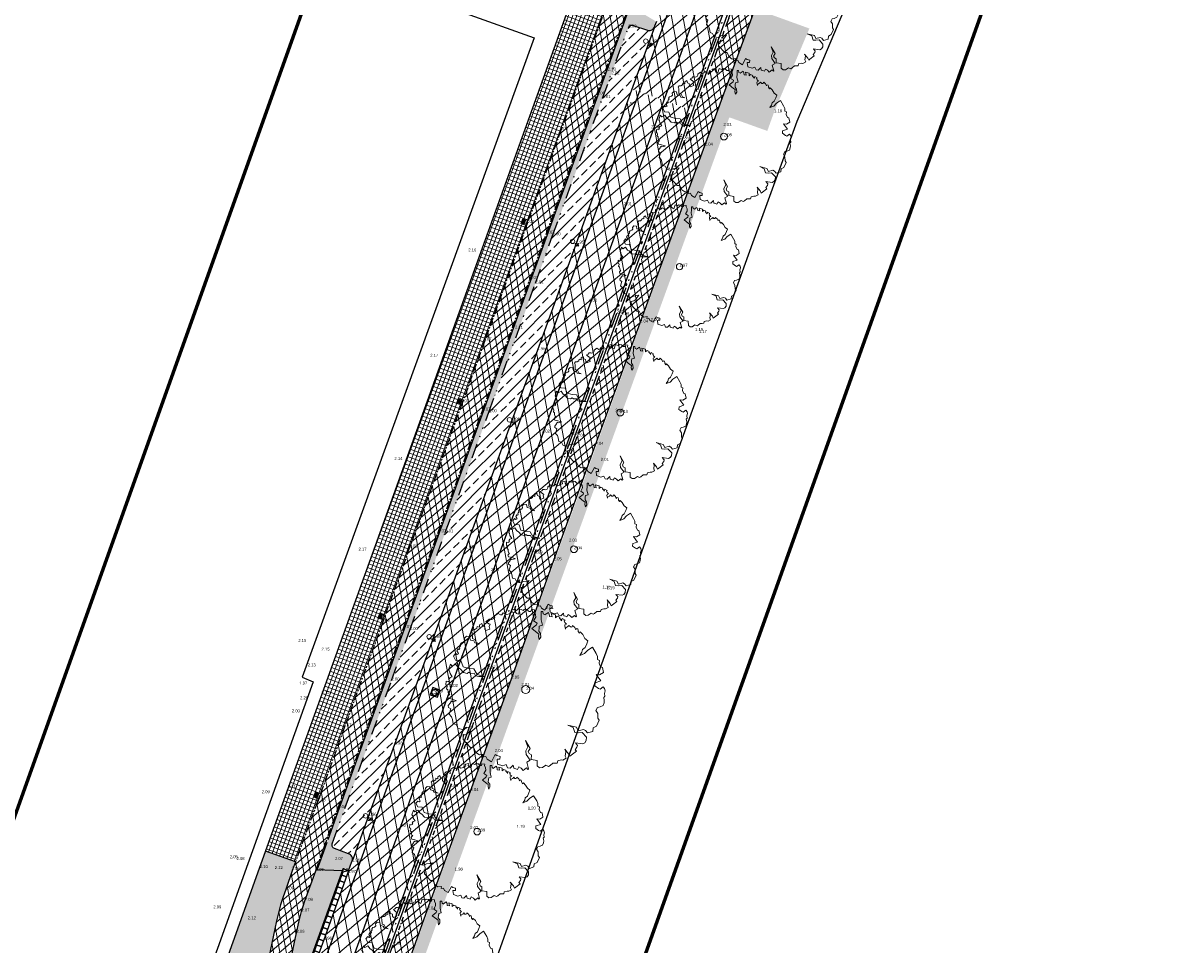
# Model space of a CAD drawing. Header units: metres. Extents: x 136326 to 137932, y 453212 to 454725.
# Tile 12 of 92: x 136396 to 136489, y 453413 to 453488. Entities that reach past the tile are written whole.
import ezdxf
from ezdxf.enums import TextEntityAlignment as Align

# ---------------------------------------------------------------- set-up
doc = ezdxf.new("R2010")
doc.units = ezdxf.units.M
for name, pattern in [('CENTERX2', [101.6, 63.5, -12.7, 12.7, -12.7]), ('DIVIDE__G5', [3.75, 1.5, -0.75, 0, -0.75, 0, -0.75]), ('PHANTOM__G5', [5.25, 1.5, -0.75, 0.75, -0.75, 0.75, -0.75])]:
    doc.linetypes.add(name, pattern=pattern)
for name, color, linetype, lineweight in [('-DR-alg-bladkaders viewports', 7, 'Continuous', 60), ('-DR-bs-boom', 253, 'Continuous', 13), ('-DR-v-maaien en frezen terrein', 82, 'Continuous', 9), ('-DR-v-vh-arc-asfalt opbreken', 252, 'Continuous', 9), ('-DR-v-vh-arc-asfalt opbreken middengeleiders', 252, 'Continuous', 9), ('-DR-v-vh-arc-bss grijs keiformaat', 252, 'Continuous', 9), ('-DR-v-vh-arc-dubbelklinkers', 254, 'Continuous', 9), ('-DR-v-vh-arc-tegels', 252, 'Continuous', 9)]:
    doc.layers.add(name, color=color, linetype=linetype, lineweight=lineweight)
doc.layers.add('-DR-alg-hulplijnen', color=210, linetype='Continuous', plot=False)
doc.layers.add('-DR-alg-hulplijnen hartlijn asfalt nieuwe fietsstraat', color=7, linetype='Continuous', true_color=0xad72b6, plot=False)
doc.layers.add('-DR-alg-hulplijnen kantverharding asfalt nieuwe fietsstraat', color=7, linetype='Continuous', true_color=0xff9429, plot=False)
for name, color, linetype in [('-DR-alg-projectgrens 1-200', 3, 'PROJECTGRENS_1-200'), ('-DR-bs-txt-hoogtemaat', 253, 'Continuous'), ('-DR-nw-vh-scheiding erfgrens en bebouwing', 3, 'Continuous'), ('-DR-v-rio-putafdekking', 1, 'Continuous'), ('-DR-v-vh-band 10x20 gazonband', 5, 'CENTERX2'), ('-DR-v-vh-band 18-20x25', 5, 'DIVIDE__G5'), ('-DR-v-vh-band achterkant band', 1, 'Continuous'), ('-DR-v-vh-band inritband 450x150x500mm', 2, 'Continuous'), ('-DR-v-vh-band RWS', 5, 'PHANTOM__G5'), ('-DR-v-vh-kantverharding asfalt fietspad', 2, 'Continuous'), ('-DR-v-vh-kantverharding asfalt rijbaan', 4, 'Continuous'), ('-DR-v-vh-scheiding verhardingen', 1, 'Continuous')]:
    doc.layers.add(name, color=color, linetype=linetype)
for name, color, linetype, lineweight, true_color in [('-DR-v-vh-arc-asfalt fietspad', 7, 'Continuous', 9, 0xdfbfc7), ('B-ME-IE-MEUBILAIR_STRAATKOLK-S', 1, 'Continuous', 0, 0xff0000), ('B-ME-IE-MEUBILAIR_TROTTOIRKOLK-S', 1, 'Continuous', 0, 0xff0000)]:
    doc.layers.add(name, color=color, linetype=linetype, lineweight=lineweight, true_color=true_color)
doc.styles.add('18_100', font='romans', dxfattribs={"width": 0.8, "height": 0.18})
doc.styles.add('18_200', font='romans', dxfattribs={"width": 0.8, "height": 0.36})
doc.styles.add('Drong', font='txt', dxfattribs={"height": 1.8})
doc.linetypes.add('PROJECTGRENS_1-200', pattern='A,0.32,-0.13,[133,ltypeshp.shx,S=0.13,R=0,X=-0.13,Y=0],-0.13,1.27', length=1.85)
pattern_1 = [(220.3356, (136419.718, 453326.2367), (0.5825375, -0.6860394), []), (280.3356, (136419.718, 453326.2367), (0.8853963, 0.1614725), [])]
pattern_2 = [(220.33562535, (0, 0), (0.3301045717, -0.388755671), []), (280.33562535, (0, 0), (0.5017245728, 0.0915011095), [])]

# ---------------------------------------------------------------- blocks, each defined once
blk = doc.blocks.new('*U25')
for points in [[(3.737, 10.346), (3.306, 10.501), (3.136, 10.031), (3.568, 9.875)], [(3.353, 10.484), (3.183, 10.014)], [(3.907, 10.816), (3.476, 10.972), (3.306, 10.501), (3.737, 10.346)], [(3.907, 10.816), (3.438, 10.72), (3.353, 10.484)], [(3.398, 9.405), (2.966, 9.561), (2.796, 9.091), (3.228, 8.935)], [(3.013, 9.544), (2.843, 9.074)], [(3.568, 9.875), (3.136, 10.031), (2.966, 9.561), (3.398, 9.405)], [(3.183, 10.014), (3.013, 9.544)], [(3.058, 8.465), (2.626, 8.62), (2.457, 8.15), (2.888, 7.994)], [(2.674, 8.603), (2.504, 8.133)], [(3.228, 8.935), (2.796, 9.091), (2.626, 8.62), (3.058, 8.465)], [(2.843, 9.074), (2.674, 8.603)], [(2.718, 7.524), (2.287, 7.68), (2.117, 7.21), (2.548, 7.054)], [(2.334, 7.663), (2.164, 7.193)], [(2.888, 7.994), (2.457, 8.15), (2.287, 7.68), (2.718, 7.524)], [(2.504, 8.133), (2.334, 7.663)], [(2.378, 6.584), (1.947, 6.739), (1.777, 6.269), (2.208, 6.113)], [(1.994, 6.722), (1.824, 6.252)], [(2.548, 7.054), (2.117, 7.21), (1.947, 6.739), (2.378, 6.584)], [(2.164, 7.193), (1.994, 6.722)], [(2.039, 5.643), (1.607, 5.799), (1.437, 5.329), (1.869, 5.173)], [(1.654, 5.782), (1.484, 5.312)], [(2.208, 6.113), (1.777, 6.269), (1.607, 5.799), (2.039, 5.643)], [(1.824, 6.252), (1.654, 5.782)], [(1.699, 4.703), (1.267, 4.858), (1.098, 4.388), (1.529, 4.232)], [(1.314, 4.841), (1.145, 4.371)], [(1.869, 5.173), (1.437, 5.329), (1.267, 4.858), (1.699, 4.703)], [(1.484, 5.312), (1.314, 4.841)], [(1.359, 3.762), (0.928, 3.918), (0.758, 3.448), (1.189, 3.292)], [(0.975, 3.901), (0.805, 3.431)], [(1.529, 4.232), (1.098, 4.388), (0.928, 3.918), (1.359, 3.762)], [(1.145, 4.371), (0.975, 3.901)], [(1.019, 2.822), (0.588, 2.977), (0.418, 2.507), (0.849, 2.351)], [(0.635, 2.96), (0.465, 2.49)], [(1.189, 3.292), (0.758, 3.448), (0.588, 2.977), (1.019, 2.822)], [(0.805, 3.431), (0.635, 2.96)], [(0.68, 1.881), (0.248, 2.037), (0.078, 1.567), (0.51, 1.411)], [(0.295, 2.02), (0.125, 1.55)], [(0.849, 2.351), (0.418, 2.507), (0.248, 2.037), (0.68, 1.881)], [(0.465, 2.49), (0.295, 2.02)], [(0.34, 0.941), (-0.092, 1.096), (-0.262, 0.626), (0.17, 0.47)], [(-0.045, 1.079), (-0.215, 0.609)], [(0.51, 1.411), (0.078, 1.567), (-0.092, 1.096), (0.34, 0.941)], [(0.125, 1.55), (-0.045, 1.079)], [(0.17, 0.47), (-0.262, 0.626), (-0.431, 0.156), (0, 0)], [(0, 0), (-0.299, 0.374), (-0.215, 0.609)]]:
    blk.add_lwpolyline(points)
blk = doc.blocks.new('STRAATKOLK')
blk.add_ellipse((0, 0), major_axis=(-0.127, 0.127), ratio=1, start_param=3.926991, end_param=10.210176)
at = {"style": '18_100', "width": 0.8}
blk.add_text('SK', height=0.216, dxfattribs=at).set_placement((0.193, -0.375))
at = {"style": '18_200', "width": 0.8}
blk.add_attdef('HOOGTE', (0.29, 0.211), '', height=0.25, dxfattribs=at)
blk = doc.blocks.new('trottoirkolk')
blk.add_hatch(color=256).paths.add_polyline_path([(0.03, 0.15), (0.03, 0.42), (0.42, 0.42), (0.42, 0.15)])
blk.add_lwpolyline([(0, 0), (0, 0.45), (0.45, 0.45), (0.45, 0)], close=True)
blk = doc.blocks.new('Boom bestaand 1')
blk.add_lwpolyline([(-0.0612, 0.3923), (-0.0736, 0.4117), (-0.087, 0.4225), (-0.0926, 0.4415), (-0.1106, 0.4615), (-0.1242, 0.4751), (-0.1453, 0.464), (-0.1728, 0.4611), (-0.1945, 0.4533), (-0.1892, 0.4456), (-0.2017, 0.4432), (-0.2068, 0.4444), (-0.2172, 0.4471), (-0.2235, 0.4396), (-0.2169, 0.4339), (-0.2271, 0.4339), (-0.2331, 0.433), (-0.2499, 0.4257), (-0.2427, 0.4167), (-0.2476, 0.4092), (-0.2589, 0.4043), (-0.2544, 0.3953), (-0.2533, 0.3814), (-0.2458, 0.3746), (-0.266, 0.3788), (-0.2728, 0.3822), (-0.2717, 0.3934), (-0.2848, 0.3874), (-0.2965, 0.3882), (-0.2987, 0.3953), (-0.3145, 0.3822), (-0.3029, 0.3735), (-0.3141, 0.372), (-0.3232, 0.3686), (-0.3277, 0.3731), (-0.3404, 0.3607), (-0.3359, 0.3465), (-0.3526, 0.3537), (-0.3703, 0.3325), (-0.3491, 0.329), (-0.3569, 0.3156), (-0.371, 0.3198), (-0.3837, 0.3191), (-0.3802, 0.2951), (-0.3781, 0.2944), (-0.3887, 0.2873), (-0.4014, 0.2902), (-0.4056, 0.2803), (-0.3837, 0.2704), (-0.359, 0.2591), (-0.3251, 0.2535), (-0.3272, 0.2337), (-0.318, 0.228), (-0.3011, 0.2189), (-0.282, 0.2224), (-0.2608, 0.2153), (-0.2523, 0.2012), (-0.27, 0.204), (-0.2834, 0.2118), (-0.2947, 0.2047), (-0.3322, 0.185), (-0.3413, 0.2203), (-0.3505, 0.2287), (-0.3724, 0.2146), (-0.388, 0.2358), (-0.4042, 0.2415), (-0.4226, 0.2415), (-0.4315, 0.2467), (-0.4416, 0.2292), (-0.4325, 0.2224), (-0.436, 0.2111), (-0.4423, 0.2083), (-0.453, 0.2067), (-0.4613, 0.1921), (-0.4572, 0.18), (-0.4671, 0.1702), (-0.4727, 0.1652), (-0.4473, 0.144), (-0.4565, 0.1356), (-0.4706, 0.132), (-0.484, 0.1398), (-0.4883, 0.1172), (-0.4847, 0.1158), (-0.4748, 0.1137), (-0.477, 0.101), (-0.4713, 0.0946), (-0.4748, 0.0748), (-0.4932, 0.0607), (-0.4854, 0.0473), (-0.4875, 0.0402), (-0.5017, 0.0304), (-0.4974, 0.0049), (-0.4897, 0.0021), (-0.4832, -0.006), (-0.4832, -0.0211), (-0.4886, -0.0247), (-0.4921, -0.0353), (-0.4877, -0.0469), (-0.4868, -0.0593), (-0.4797, -0.0567), (-0.4646, -0.0487), (-0.4592, -0.0416), (-0.4495, -0.0531), (-0.4326, -0.0549), (-0.4342, -0.0824), (-0.4439, -0.0844), (-0.4591, -0.0789), (-0.4694, -0.0898), (-0.4853, -0.0874), (-0.4835, -0.1044), (-0.469, -0.1108), (-0.4787, -0.1222), (-0.4698, -0.128), (-0.4666, -0.142), (-0.4712, -0.1535), (-0.4673, -0.1649), (-0.4544, -0.1649), (-0.422, -0.1781), (-0.41, -0.1658), (-0.3893, -0.1644), (-0.3736, -0.1512), (-0.391, -0.1753), (-0.4052, -0.1753), (-0.417, -0.1934), (-0.4393, -0.1893), (-0.4502, -0.206), (-0.443, -0.2225), (-0.4293, -0.2254), (-0.424, -0.2366), (-0.4254, -0.251), (-0.4188, -0.2613), (-0.4123, -0.2603), (-0.4066, -0.2696), (-0.4013, -0.2747), (-0.3966, -0.2735), (-0.3925, -0.2806), (-0.3993, -0.2847), (-0.3905, -0.2962), (-0.3764, -0.2947), (-0.3703, -0.2952), (-0.369, -0.3047), (-0.3739, -0.3072), (-0.379, -0.3111), (-0.3686, -0.3301), (-0.3402, -0.3274), (-0.325, -0.2991), (-0.284, -0.3012), (-0.2611, -0.2728), (-0.2463, -0.245), (-0.2054, -0.239), (-0.1868, -0.2166), (-0.1743, -0.1981), (-0.1896, -0.2363), (-0.2027, -0.2526), (-0.2201, -0.2532), (-0.2283, -0.2756), (-0.2392, -0.281), (-0.237, -0.2947), (-0.2507, -0.3132), (-0.2791, -0.3219), (-0.2898, -0.3304), (-0.3173, -0.3368), (-0.3146, -0.3612), (-0.3304, -0.3661), (-0.3025, -0.3907), (-0.2927, -0.3885), (-0.278, -0.3918), (-0.2529, -0.3874), (-0.2548, -0.4016), (-0.2471, -0.4137), (-0.2373, -0.413), (-0.2359, -0.4235), (-0.244, -0.4329), (-0.2234, -0.4441), (-0.2184, -0.4397), (-0.2103, -0.44), (-0.1991, -0.4488), (-0.19, -0.4441), (-0.1778, -0.4485), (-0.164, -0.4505), (-0.1606, -0.4451), (-0.1549, -0.4573), (-0.1555, -0.4613), (-0.14, -0.4627), (-0.1312, -0.4505), (-0.1096, -0.4259), (-0.1073, -0.4238), (-0.1116, -0.4488), (-0.1194, -0.4525), (-0.1103, -0.462), (-0.0992, -0.4807), (-0.089, -0.4841), (-0.0747, -0.4752), (-0.0482, -0.4977), (-0.0278, -0.4895), (-0.0108, -0.4916), (0.0157, -0.4977), (0.0286, -0.4827), (0.0558, -0.482), (0.072, -0.457), (0.069, -0.4349), (0.0757, -0.4119), (0.0796, -0.3924), (0.0927, -0.4156), (0.1039, -0.4278), (0.1075, -0.4466), (0.1025, -0.468), (0.1299, -0.4785), (0.1933, -0.4575), (0.2001, -0.44), (0.2363, -0.4392), (0.2587, -0.4253), (0.2652, -0.3991), (0.2784, -0.4081), (0.2832, -0.3913), (0.3018, -0.3913), (0.3264, -0.3733), (0.2952, -0.3338), (0.3048, -0.3266), (0.3174, -0.3112), (0.333, -0.3182), (0.3264, -0.335), (0.3552, -0.3436), (0.3781, -0.3189), (0.3793, -0.296), (0.4017, -0.296), (0.4096, -0.2826), (0.4002, -0.2572), (0.4186, -0.2622), (0.4261, -0.2522), (0.4345, -0.2443), (0.4231, -0.2298), (0.4365, -0.2194), (0.4544, -0.2139), (0.448, -0.1886), (0.4609, -0.1841), (0.4584, -0.1786), (0.4161, -0.1731), (0.4136, -0.1478), (0.3708, -0.1582), (0.3489, -0.1512), (0.3315, -0.1289), (0.2902, -0.1279), (0.3474, -0.1209), (0.3593, -0.1378), (0.3737, -0.1384), (0.3856, -0.1284), (0.4119, -0.1403), (0.4319, -0.109), (0.4632, -0.1221), (0.4795, -0.1133), (0.4858, -0.0977), (0.4808, -0.0718), (0.4943, -0.0594), (0.4931, -0.0482), (0.4862, -0.0269), (0.4918, -0.0131), (0.4962, -0.0015), (0.4851, 0.0073), (0.4884, 0.0283), (0.494, 0.0383), (0.4918, 0.0615), (0.4763, 0.0609), (0.4531, 0.0758), (0.4365, 0.0758), (0.4719, 0.0863), (0.489, 0.0863), (0.4862, 0.0979), (0.4761, 0.1368), (0.4651, 0.1329), (0.455, 0.15), (0.4464, 0.1571), (0.4261, 0.1516), (0.4511, 0.1914), (0.4495, 0.2054), (0.4402, 0.2194), (0.4215, 0.2288), (0.3832, 0.2155), (0.3754, 0.1921), (0.3661, 0.1742), (0.3341, 0.1773), (0.3068, 0.1532), (0.3395, 0.1968), (0.3637, 0.1976), (0.3692, 0.2304), (0.3801, 0.2397), (0.3996, 0.2444), (0.4034, 0.279), (0.3842, 0.2903), (0.3824, 0.313), (0.3563, 0.3433), (0.3406, 0.3414), (0.3141, 0.3521), (0.2925, 0.3482), (0.2787, 0.3649), (0.2826, 0.3806), (0.2817, 0.4012), (0.2696, 0.4131), (0.256, 0.4212), (0.2376, 0.4248), (0.2327, 0.4339), (0.2168, 0.4384), (0.2036, 0.45), (0.1887, 0.4518), (0.1757, 0.4483), (0.1806, 0.4248), (0.1727, 0.4169), (0.1492, 0.4041), (0.1325, 0.412), (0.1367, 0.4496), (0.0873, 0.4385), (0.0991, 0.4571), (0.0942, 0.4846), (0.0638, 0.4915), (0.0559, 0.4826), (0.0314, 0.4826), (0.0166, 0.4925), (0.0058, 0.4836), (-0.0114, 0.491), (-0.0324, 0.4905), (-0.0772, 0.485), (-0.0717, 0.4517), (-0.0599, 0.4236), (-0.0612, 0.3923)])
blk.add_circle((0, 0), 0.0251)
blk = doc.blocks.new('*U146')
at = {"color": 0}
blk.add_lwpolyline([(-0.276, -0.332), (0.331, -0.276), (0.276, 0.331), (-0.332, 0.276)], close=True, dxfattribs=at)
at = {"color": 0, "ltscale": 0.5}
blk.add_circle((0, 0), 0.26, dxfattribs=at)
at = {"style": 'Drong'}
blk.add_text('V', height=0.36, dxfattribs=at).set_placement((0, 0), align=Align.MIDDLE_CENTER)

msp = doc.modelspace()

# ---------------------------------------------------------------- hatches: boundary and pattern name
at = {"layer": '-DR-v-maaien en frezen terrein'}
h = msp.add_hatch(dxfattribs=at)
h.set_pattern_fill('ANSI33', color=256, scale=0.2)
edge = h.paths.add_edge_path()
edge.add_line((136418.042, 453387.028), (136418.987, 453386.702))
edge.add_arc((149703.628, 448622.033), 14113.247, 160.0572266, 160.2691215, ccw=False)
edge.add_line((136436.699, 453435.799), (136452.785, 453479.986))
edge.add_line((136452.785, 453479.986), (136455.847, 453478.89))
edge.add_line((136455.847, 453478.89), (136456.392, 453480.399))
edge.add_line((136456.392, 453480.399), (136459.244, 453487.156))
edge.add_line((136459.244, 453487.156), (136455.772, 453488.412))
edge.add_line((136455.772, 453488.412), (136486.703, 453573.609))
edge.add_line((136486.703, 453573.609), (136485.763, 453573.95))
edge.add_line((136485.763, 453573.95), (136435.759, 453436.14))
edge.add_arc((149594.405, 448661.534), 13998.101, 160.0567308, 160.270431)
h.paths.add_polyline_path([(136419.023, 453381.923), (136417.813, 453378.565), (136416.887, 453378.904), (136416.865, 453378.882), (136415.321, 453379.435), (136415.289, 453379.344), (136417.827, 453378.529)])
h.paths.add_polyline_path([(136419.569, 453386.451), (136420.502, 453386.122), (136419.573, 453386.477)])
at = {"layer": '-DR-v-vh-arc-asfalt fietspad', "transparency": 33554687}
h = msp.add_hatch(dxfattribs=at)
h.set_pattern_fill('AVH-ASFALT', color=256, scale=0.51, angle=90, pattern_type=2)
h.set_pattern_definition(pattern_2)
h.paths.add_polyline_path([(136455.799, 453491.325), (136462.906, 453510.954), (136464.555, 453515.615), (136462.94, 453516.192), (136461.068, 453511.028), (136454.115, 453491.86), (136453.182, 453489.304), (136452.731, 453488.002), (136449.148, 453478.101), (136444.06, 453464.019), (136440.481, 453454.209), (136437.058, 453444.778), (136433.656, 453435.369), (136430.243, 453425.946), (136426.834, 453416.501), (136425.646, 453413.205), (136425.353, 453412.432), (136424.76, 453410.922), (136424.207, 453409.409), (136424.225, 453409.33), (136424.102, 453408.978), (136423.938, 453408.508), (136425.524, 453407.942), (136428.423, 453416.058), (136431.886, 453425.619), (136435.185, 453434.684), (136438.602, 453444.242), (136441.988, 453453.554), (136445.575, 453463.414), (136450.809, 453477.707), (136454.63, 453488.095)])
h = msp.add_hatch(dxfattribs=at)
h.set_pattern_fill('AVH-ASFALT', color=256, scale=0.51, angle=90, pattern_type=2)
h.set_pattern_definition(pattern_2)
h.paths.add_polyline_path([(136443.179, 453489.947), (136442.418, 453487.779), (136439.188, 453478.941), (136436.46, 453471.412), (136433.035, 453461.973), (136431.221, 453456.941), (136426.971, 453445.287), (136424.802, 453439.268), (136421.72, 453430.799), (136419.543, 453424.786), (136417.75, 453419.898), (136417.517, 453419.263), (136416.982, 453417.677), (136416.76, 453417.068), (136416.552, 453416.426), (136416.384, 453415.791), (136416.236, 453415.153), (136416.089, 453414.492), (136415.149, 453410.004), (136415.03, 453409.41), (136416.778, 453409.061), (136417.354, 453411.879), (136417.837, 453414.178), (136418.02, 453415.046), (136418.234, 453415.899), (136418.503, 453416.755), (136419.39, 453419.169), (136419.43, 453419.281), (136420.063, 453421.077), (136421.205, 453424.254), (136425.01, 453434.743), (136426.469, 453438.772), (136429.277, 453446.492), (136432.848, 453456.312), (136436.694, 453466.943), (136438.024, 453470.599), (136442.083, 453481.827), (136444.295, 453487.9), (136444.722, 453489.015)])
at = {"layer": '-DR-v-vh-arc-asfalt opbreken'}
h = msp.add_hatch(dxfattribs=at)
h.set_pattern_fill('AVH-ASFALT_LAAG1-D', color=256, scale=30, angle=90, pattern_type=2)
h.set_pattern_definition([(220.33562535, (62.1059, 172.5653), (0.5825374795, -0.6860394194), []), (280.33562535, (62.1059, 172.5653), (0.885396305, 0.1614725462), [])])
edge = h.paths.add_edge_path()
edge.add_line((136453.946, 453492.465), (136454.613, 453494.377))
edge.add_line((136454.613, 453494.377), (136449.934, 453496.049))
edge.add_line((136449.934, 453496.049), (136444.925, 453482.26))
edge.add_line((136444.925, 453482.26), (136449.623, 453480.588))
edge.add_line((136449.623, 453480.588), (136452.795, 453489.357))
edge.add_arc((136452.985, 453489.303), 0.197, 0.24635, 164.15725, ccw=False)
edge.add_line((136453.182, 453489.304), (136454.313, 453492.403))
edge.add_arc((136454.14, 453492.497), 0.197, 189.55138, 331.34739, ccw=False)
h = msp.add_hatch(dxfattribs=at)
h.set_pattern_fill('AVH-ASFALT_LAAG1-D', color=256, scale=30, angle=90, pattern_type=2)
h.set_pattern_definition(pattern_1)
edge = h.paths.add_edge_path()
edge.add_line((136445.502, 453482.055), (136444.931, 453482.258))
edge.add_line((136444.931, 453482.258), (136432.842, 453448.932))
edge.add_line((136432.842, 453448.932), (136431.493, 453445.2))
edge.add_line((136431.493, 453445.2), (136428.868, 453437.961))
edge.add_line((136428.868, 453437.961), (136425.76, 453429.377))
edge.add_line((136425.76, 453429.377), (136424.47, 453425.856))
edge.add_line((136424.47, 453425.856), (136422.046, 453419.176))
edge.add_line((136422.046, 453419.176), (136422.628, 453418.965))
edge.add_arc((149594.404, 448661.535), 14004.6, 160.0567308, 160.1411061, ccw=False)
edge.add_line((136429.649, 453438.357), (136445.502, 453482.055))
h = msp.add_hatch(dxfattribs=at)
h.set_pattern_fill('AVH-ASFALT_LAAG1-D', color=256, scale=30, angle=90, pattern_type=2)
h.set_pattern_definition(pattern_1)
edge = h.paths.add_edge_path()
edge.add_line((136447.486, 453481.348), (136445.504, 453482.054))
edge.add_line((136445.504, 453482.054), (136429.649, 453438.357))
edge.add_arc((149594.404, 448661.535), 14004.6, 160.0567308, 160.1411061)
edge.add_line((136422.628, 453418.965), (136424.603, 453418.251))
edge.add_arc((149594.404, 448661.535), 14002.5, 160.0567308, 160.1411086, ccw=False)
edge.add_line((136431.623, 453437.641), (136447.486, 453481.348))
h = msp.add_hatch(dxfattribs=at)
h.set_pattern_fill('AVH-ASFALT_LAAG1-D', color=256, scale=30, angle=90, pattern_type=2)
h.set_pattern_definition(pattern_1)
edge = h.paths.add_edge_path()
edge.add_line((136449.623, 453480.588), (136447.486, 453481.348))
edge.add_line((136447.486, 453481.348), (136431.623, 453437.641))
edge.add_arc((149594.404, 448661.534), 14002.5, 160.0567308, 160.1411086)
edge.add_line((136424.603, 453418.251), (136426.757, 453417.473))
edge.add_line((136426.757, 453417.473), (136429.867, 453426.076))
edge.add_line((136429.867, 453426.076), (136433.265, 453435.481))
edge.add_line((136433.265, 453435.481), (136436.679, 453444.909))
edge.add_line((136436.679, 453444.909), (136440.106, 453454.346))
edge.add_line((136440.106, 453454.346), (136449.623, 453480.588))
h = msp.add_hatch(dxfattribs=at)
h.set_pattern_fill('AVH-ASFALT_LAAG1-D', color=256, scale=30, angle=90, pattern_type=2)
h.set_pattern_definition(pattern_1)
edge = h.paths.add_edge_path()
edge.add_line((136418.121, 453400.264), (136416.143, 453400.971))
edge.add_arc((149594.404, 448661.535), 14004.6, 160.2193602, 160.4721464)
edge.add_line((136395.361, 453342.783), (136397.339, 453342.078))
edge.add_arc((149594.404, 448661.535), 14002.5, 160.2193429, 160.4721599, ccw=False)
edge = h.paths.add_edge_path()
edge.add_line((136418.488, 453407.486), (136420.464, 453406.775))
edge.add_arc((149594.404, 448661.535), 14002.5, 160.1411086, 160.1910289, ccw=False)
edge.add_line((136424.603, 453418.251), (136422.628, 453418.965))
edge.add_arc((149594.404, 448661.535), 14004.6, 160.1411061, 160.1910324)
h = msp.add_hatch(dxfattribs=at)
h.set_pattern_fill('AVH-ASFALT_LAAG1-D', color=256, scale=30, angle=90, pattern_type=2)
h.set_pattern_definition(pattern_1)
edge = h.paths.add_edge_path()
edge.add_line((136417.904, 453407.696), (136418.488, 453407.486))
edge.add_arc((149594.404, 448661.535), 14004.6, 160.1411061, 160.1910324, ccw=False)
edge.add_line((136422.628, 453418.965), (136422.046, 453419.176))
edge.add_line((136422.046, 453419.176), (136422.046, 453419.176))
edge.add_line((136422.046, 453419.176), (136420.013, 453413.531))
edge.add_line((136420.013, 453413.531), (136420.013, 453413.531))
edge.add_line((136420.013, 453413.531), (136418.078, 453408.191))
edge.add_line((136418.078, 453408.191), (136417.904, 453407.696))
h = msp.add_hatch(dxfattribs=at)
h.set_pattern_fill('AVH-ASFALT_LAAG1-D', color=256, scale=30, angle=90, pattern_type=2)
h.set_pattern_definition(pattern_1)
edge = h.paths.add_edge_path()
edge.add_line((136420.464, 453406.775), (136422.613, 453406.002))
edge.add_line((136422.613, 453406.002), (136423.873, 453409.495))
edge.add_line((136423.873, 453409.495), (136424.256, 453409.543))
edge.add_line((136424.256, 453409.543), (136424.76, 453410.922))
edge.add_line((136424.76, 453410.922), (136425.353, 453412.432))
edge.add_line((136425.353, 453412.432), (136425.132, 453412.353))
edge.add_line((136425.132, 453412.353), (136424.99, 453412.553))
edge.add_line((136424.99, 453412.553), (136426.458, 453416.646))
edge.add_line((136426.458, 453416.646), (136426.757, 453417.473))
edge.add_line((136426.757, 453417.473), (136424.603, 453418.251))
edge.add_arc((149594.404, 448661.535), 14002.5, 160.1411086, 160.1910289)
at = {"layer": '-DR-v-vh-arc-asfalt opbreken middengeleiders'}
h = msp.add_hatch(color=256, dxfattribs=at)
h.dxf.hatch_style = 1
h.paths.add_polyline_path([(136422.315, 453419.924), (136422.348, 453420.022), (136422.359, 453420.125), (136422.346, 453420.228), (136422.311, 453420.326), (136422.26, 453420.406), (136422.194, 453420.475), (136422.115, 453420.528), (136422.027, 453420.564), (136420.868, 453420.989), (136420.784, 453421.047), (136420.72, 453421.15), (136420.703, 453421.27), (136420.727, 453421.358), (136421.739, 453424.197), (136425.513, 453434.539), (136426.988, 453438.604), (136429.849, 453446.492), (136433.36, 453456.188), (136437.132, 453466.6), (136438.518, 453470.457), (136442.546, 453481.533), (136444.652, 453487.277), (136444.71, 453487.358), (136444.811, 453487.418), (136444.936, 453487.43), (136445.024, 453487.397), (136446.171, 453487.02), (136446.274, 453487.001), (136446.379, 453487.004), (136446.481, 453487.03), (136446.575, 453487.078), (136446.665, 453487.155), (136446.734, 453487.251), (136446.777, 453487.361), (136446.905, 453487.696), (136444.788, 453488.975), (136419.507, 453419.253), (136421.557, 453419.171), (136421.615, 453419.332), (136422.046, 453419.176)])
at = {"layer": '-DR-v-vh-arc-bss grijs keiformaat'}
h = msp.add_hatch(dxfattribs=at)
h.set_pattern_fill('ANSI33', color=256, scale=0.2)
h.paths.add_polyline_path([(136446.294, 453486.037), (136446.74, 453487.259), (136446.665, 453487.155), (136446.575, 453487.078), (136446.481, 453487.03), (136446.379, 453487.004), (136446.274, 453487.001), (136446.171, 453487.02), (136445.024, 453487.397), (136444.966, 453487.419), (136444.904, 453487.427), (136444.842, 453487.421), (136444.783, 453487.401), (136444.735, 453487.372), (136444.694, 453487.334), (136444.661, 453487.289), (136444.638, 453487.238), (136442.546, 453481.533), (136438.518, 453470.457), (136437.132, 453466.6), (136433.36, 453456.188), (136429.849, 453446.492), (136426.988, 453438.604), (136425.513, 453434.539), (136421.739, 453424.197), (136420.727, 453421.358), (136420.711, 453421.3), (136420.707, 453421.24), (136420.715, 453421.181), (136420.736, 453421.124), (136420.768, 453421.073), (136420.809, 453421.029), (136420.859, 453420.995), (136420.914, 453420.972), (136422.027, 453420.564), (136422.115, 453420.528), (136422.194, 453420.475), (136422.26, 453420.406), (136422.311, 453420.326), (136422.346, 453420.228), (136422.359, 453420.125), (136422.348, 453420.014), (136423.652, 453423.624), (136425.76, 453429.377), (136428.868, 453437.961), (136431.493, 453445.2), (136435.222, 453455.516), (136437.287, 453461.195), (136440.407, 453469.793), (136444.458, 453480.988)])
at = {"layer": '-DR-v-vh-arc-dubbelklinkers'}
h = msp.add_hatch(color=256, dxfattribs=at)
h.dxf.hatch_style = 1
h.paths.add_polyline_path([(136415.333, 453420.767), (136414.841, 453419.4), (136412.134, 453411.833), (136415.002, 453410.099), (136415.03, 453409.41), (136415.149, 453410.004), (136416.089, 453414.492), (136416.236, 453415.153), (136416.384, 453415.791), (136416.552, 453416.426), (136416.76, 453417.068), (136416.982, 453417.677), (136417.517, 453419.263), (136417.75, 453419.898)])
h = msp.add_hatch(color=256, dxfattribs=at)
h.dxf.hatch_style = 1
h.paths.add_polyline_path([(136417.354, 453411.879), (136416.778, 453409.061), (136417.728, 453408.572), (136417.878, 453408.986), (136418.048, 453409.456), (136418.217, 453409.926), (136418.387, 453410.397), (136418.557, 453410.867), (136418.727, 453411.337), (136418.897, 453411.807), (136419.067, 453412.278), (136419.237, 453412.748), (136419.407, 453413.218), (136419.576, 453413.688), (136419.746, 453414.159), (136419.916, 453414.629), (136420.086, 453415.099), (136420.256, 453415.569), (136420.426, 453416.04), (136420.596, 453416.51), (136420.766, 453416.98), (136420.936, 453417.45), (136421.105, 453417.921), (136421.275, 453418.391), (136421.445, 453418.861), (136421.557, 453419.171), (136419.421, 453419.256), (136419.39, 453419.169), (136418.503, 453416.755), (136418.234, 453415.899), (136418.02, 453415.046), (136417.837, 453414.178)])
at = {"layer": '-DR-v-vh-arc-tegels'}
h = msp.add_hatch(dxfattribs=at)
h.set_pattern_fill('ANSI37', color=256, scale=0.1, angle=295.01)
h.paths.add_polyline_path([(136436.46, 453471.412), (136439.188, 453478.941), (136442.418, 453487.779), (136443.179, 453489.947), (136443.149, 453489.965), (136443.08, 453489.987), (136441.746, 453490.473), (136440.771, 453490.827), (136440.829, 453490.994), (136440.774, 453491.015), (136440.69, 453491.077), (136436.597, 453492.565), (136434.292, 453493.395), (136433.534, 453491.277), (136435.831, 453490.449), (136439.868, 453488.982), (136415.333, 453420.767), (136417.75, 453419.898), (136419.543, 453424.786), (136421.72, 453430.799), (136424.802, 453439.268), (136426.971, 453445.287), (136431.221, 453456.941), (136433.035, 453461.973)])

# ---------------------------------------------------------------- linework, layer by layer
at = {"layer": '-DR-alg-bladkaders viewports'}
msp.add_lwpolyline([(136504.074, 453575.005), (136438.629, 453391.865), (136389.954, 453409.259), (136455.399, 453592.399)], close=True, dxfattribs=at)
at = {"layer": '-DR-alg-hulplijnen', "flags": 128}
msp.add_lwpolyline([(136417.708, 453408.516), (136421.615, 453419.332)], dxfattribs=at)
at = {"layer": '-DR-alg-hulplijnen hartlijn asfalt nieuwe fietsstraat'}
msp.add_lwpolyline([(136781.314, 454424.963), (136757.272, 454348.827, -0.010389), (136697.245, 454171.637), (136619.145, 453955.95), (136588.279, 453870.709), (136579.713, 453847.052, 0.004102), (136571.537, 453823.883, -0.004267), (136562.996, 453799.701), (136431.623, 453437.641, 0.002152), (136391.004, 453324.177), (136379.088, 453290.434), (136365.735, 453256.179), (136360.793, 453242.184)], format="xyb", dxfattribs=at)
at = {"layer": '-DR-alg-hulplijnen kantverharding asfalt nieuwe fietsstraat'}
for points in [[(136569.551, 453824.565, -0.004267), (136561.022, 453800.417), (136429.649, 453438.357, 0.002152), (136389.024, 453324.877), (136377.119, 453291.165), (136363.767, 453256.91), (136358.813, 453242.883)], [(136573.523, 453823.2, -0.004267), (136564.97, 453798.984), (136433.597, 453436.925, 0.002152), (136392.984, 453323.478), (136381.057, 453289.703), (136367.704, 453255.448), (136362.773, 453241.485)]]:
    msp.add_lwpolyline(points, format="xyb", dxfattribs=at)
at = {"layer": '-DR-alg-projectgrens 1-200', "flags": 128}
msp.add_lwpolyline([(136672.431, 453896.561), (136667.194, 453897.489), (136645.076, 453905.171), (136624.477, 453912.593), (136625.184, 453914.831), (136624.39, 453916.757), (136621.163, 453919.31), (136624.07, 453927.399), (136623.281, 453929.136), (136623.21, 453929.192), (136624.085, 453931.643), (136629.304, 453946.51), (136630.541, 453950.147), (136638.492, 453971.96), (136644.073, 453987.263), (136644.824, 453989.705), (136651.204, 454007.423), (136658.506, 454027.642), (136665.47, 454047.006), (136669.496, 454058.357), (136675.354, 454074.419), (136676.258, 454077.094), (136678.747, 454083.756), (136682.526, 454094.171), (136686.101, 454103.639), (136687.039, 454106.475), (136697.795, 454137.242), (136697.717, 454137.253), (136705.555, 454159.78), (136713.078, 454181.729), (136719.605, 454200.719), (136727.498, 454223.752), (136730.581, 454232.718), (136734.46, 454243.959), (136738.033, 454254.306), (136742.183, 454266.266), (136750.568, 454290.842), (136760.393, 454319.456), (136770.666, 454349.328), (136772.713, 454355.238), (136774.612, 454360.473), (136776.998, 454367), (136784.306, 454387.208), (136790.339, 454404.083), (136797.311, 454423.36), (136807.058, 454450.093), (136800.646, 454453.198), (136785.078, 454462.694), (136769.745, 454470.235), (136763.463, 454464.393), (136767.222, 454456.488), (136768.447, 454452.902), (136769.612, 454448.539), (136767.19, 454443.604), (136763.98, 454431.785), (136763.498, 454430.807), (136764.785, 454430.222), (136759.65, 454419.865), (136760.207, 454419.614), (136758.305, 454415.755), (136757.433, 454413.928), (136755.514, 454410.037), (136754.993, 454410.292), (136749.872, 454399.962), (136748.616, 454400.585), (136748.548, 454400.448), (136744.287, 454402.547), (136738.76, 454389.718), (136744.829, 454387.062), (136753.517, 454383.259), (136750.445, 454376.232), (136747.3, 454368.999), (136747.702, 454368.821), (136745.421, 454363.658), (136743.771, 454359.882), (136741.474, 454354.715), (136741.107, 454354.878), (136737.945, 454347.853), (136734.86, 454340.776), (136727.193, 454344.181), (136720.397, 454330.285), (136716.705, 454321.73), (136725.346, 454317.886), (136722.199, 454310.807), (136718.145, 454301.488), (136714.131, 454292.713), (136709.748, 454294.641), (136707.09, 454288.607), (136709.573, 454287.506), (136709.53, 454287.41), (136709.617, 454287.371), (136709.424, 454286.945), (136712.118, 454285.768), (136724.405, 454280.406), (136724.395, 454280.372), (136724.56, 454280.301), (136719.327, 454264.621), (136718.554, 454264.279), (136712.149, 454267.043), (136705.337, 454251.495), (136713.155, 454248.122), (136713.63, 454247.107), (136703.363, 454216.017), (136702.53, 454215.665), (136698.406, 454217.526), (136692.762, 454204.705), (136698.169, 454202.287), (136696.085, 454197.547), (136697.116, 454197.066), (136693.34, 454185.771), (136691.21, 454179.799), (136691.154, 454179.818), (136689.257, 454174.47), (136688.677, 454172.922), (136686.645, 454167.859), (136686.793, 454167.806), (136683.499, 454158.729), (136679.62, 454148.161), (136677.544, 454142.392), (136675.601, 454137.021), (136671.76, 454126.401), (136667.085, 454113.483), (136666.31, 454113.053), (136658.978, 454114.558), (136655.858, 454098.89), (136661.092, 454097.825), (136661.269, 454097.519), (136621.35, 453987.863), (136615.212, 453990.581), (136612.094, 453983.671), (136608.8, 453985.139), (136606.115, 453979.27), (136610.368, 453977.386), (136616.099, 453974.911), (136616.418, 453974.217), (136608.394, 453952.136), (136599.91, 453929.479), (136596.333, 453930.847), (136596.703, 453931.801), (136592.691, 453933.357), (136592.582, 453933.111), (136587.167, 453935.208), (136587.113, 453935.101), (136586.908, 453935.2), (136584.73, 453936.252), (136573.42, 453911.897), (136576.906, 453910.227), (136577.755, 453910.817), (136581.71, 453908.923), (136581.78, 453907.891), (136588.355, 453904.743), (136581.357, 453890.288), (136584.408, 453889.218), (136581.92, 453882.301), (136582.601, 453881.581), (136581.142, 453877.478), (136580.13, 453877.281), (136578.301, 453872.104), (136578.986, 453871.382), (136577.526, 453867.309), (136576.539, 453867.19), (136574.654, 453861.99), (136575.357, 453861.219), (136573.859, 453857.098), (136572.823, 453856.858), (136568.249, 453844.056), (136569.051, 453843.723), (136568.246, 453841.986), (136569.916, 453841.29), (136566.692, 453833.862), (136560.757, 453836.486), (136555.193, 453823.556), (136563.207, 453820.33), (136562.244, 453817.938), (136562.059, 453818.012), (136558.019, 453808.014), (136558.218, 453807.935), (136557.146, 453805.252), (136555.477, 453804.556), (136553.671, 453802.5), (136552.612, 453799.698), (136545.82, 453781.422), (136541.647, 453783.356), (136534.75, 453768.68), (136539.525, 453766.451), (136534.814, 453753.868), (136534.789, 453753.879), (136534.379, 453752.873), (136534.182, 453752.96), (136532.926, 453749.667), (136533.099, 453749.603), (136532.772, 453748.705), (136532.584, 453748.792), (136530.457, 453743.085), (136530.627, 453743.022), (136516.493, 453704.592), (136514.575, 453699.22), (136492.181, 453636.401), (136492.736, 453636.204), (136489.157, 453626.341), (136485.079, 453628.249), (136478.16, 453613.788), (136483.141, 453611.479), (136461.867, 453552.94), (136457.354, 453554.582), (136454.06, 453545.417), (136458.648, 453543.776), (136443.598, 453501.593), (136437.009, 453503.95), (136431.442, 453488.403), (136437.02, 453486.393), (136418.282, 453434.811), (136419.185, 453434.431), (136413.9, 453419.737), (136407.364, 453401.466), (136407.056, 453400.056), (136406.467, 453398.451), (136401.897, 453385.592), (136396.197, 453388.282), (136390.097, 453375.66), (136397.157, 453372.353), (136391.911, 453357.791), (136390.965, 453355.464), (136388.624, 453350.371), (136384.302, 453352.274), (136382.126, 453347.544), (136391.358, 453344.243), (136383.168, 453321.66), (136379.275, 453323.116), (136369.941, 453296.994), (136366.76, 453298.169), (136365.332, 453294.302), (136367.975, 453293.349), (136367.397, 453291.75), (136367.871, 453291.227), (136363.518, 453279.255), (136362.091, 453275.277), (136356.432, 453259.57), (136355.262, 453256.31), (136348.508, 453237.967), (136370.649, 453230.069), (136374.328, 453240.694), (136372.767, 453241.803), (136382.163, 453267.942), (136384.551, 453274.649), (136388.98, 453286.656), (136392.893, 453297.449), (136398.36, 453312.66), (136406.212, 453334.431), (136411.924, 453350.355), (136415.827, 453361.341), (136419.474, 453371.398), (136422.516, 453379.917), (136425.014, 453387.05), (136430.128, 453401.329), (136433.008, 453409.364), (136437.5, 453421.973), (136444.424, 453441.303), (136447.898, 453451.043), (136454.668, 453469.854), (136458.254, 453479.666), (136467.647, 453501.921), (136478.422, 453531.465), (136485.603, 453551.259), (136497.269, 453583.741), (136504.565, 453604), (136511.581, 453623.496), (136513.58, 453629.053), (136518.673, 453642.888), (136519.015, 453643.404), (136522.68, 453653.62), (136522.664, 453653.957), (136523.62, 453656.594), (136528.73, 453670.926), (136534.757, 453688.003), (136543.62, 453712.768), (136551.352, 453734.38), (136563.425, 453767.68), (136566.609, 453776.654), (136569.182, 453777.966), (136577.487, 453774.867), (136583.873, 453792.703), (136575.924, 453795.622), (136575.205, 453797.155), (136576.997, 453801.811), (136581.956, 453815.424), (136586.269, 453827.274), (136591.149, 453840.672), (136596.411, 453855.14), (136603.758, 453874.947), (136606.204, 453881.939), (136608.18, 453887.612), (136608.471, 453887.616), (136610.071, 453888.673), (136612.877, 453896.334), (136616.917, 453896.194), (136618.846, 453897.187), (136619.756, 453899.432), (136644.445, 453890.648), (136649.466, 453889.41), (136663.041, 453887.011), (136671.45, 453886.364), (136675.948, 453886.023), (136676.722, 453896.236)], close=True, dxfattribs=at)
at = {"layer": '-DR-nw-vh-scheiding erfgrens en bebouwing', "flags": 128}
msp.add_lwpolyline([(136396.123, 453387.207), (136402.469, 453384.217), (136407.407, 453398.111), (136408.018, 453399.776), (136408.327, 453401.19), (136414.841, 453419.4), (136439.868, 453488.982), (136435.831, 453490.449), (136433.534, 453491.277), (136437.619, 453502.693)], dxfattribs=at)
at = {"layer": '-DR-v-vh-band 10x20 gazonband', "ltscale": 0.01}
for points in [[(136443.182, 453489.955), (136442.418, 453487.779), (136439.188, 453478.941), (136436.46, 453471.412), (136433.035, 453461.973), (136431.221, 453456.941), (136426.971, 453445.287), (136424.802, 453439.268), (136421.72, 453430.799), (136419.543, 453424.786), (136417.75, 453419.898)], [(136419.429, 453419.28), (136420.063, 453421.077), (136421.205, 453424.254), (136425.01, 453434.743), (136426.469, 453438.772), (136429.277, 453446.492), (136432.848, 453456.312), (136436.694, 453466.943), (136438.024, 453470.599), (136442.083, 453481.827), (136444.295, 453487.9), (136444.722, 453489.015)]]:
    msp.add_lwpolyline(points, dxfattribs=at)
at = {"layer": '-DR-v-vh-band 18-20x25', "ltscale": 0.8}
for points in [[(136452.731, 453488.002), (136453.182, 453489.304), (136453.179, 453489.339), (136453.17, 453489.373), (136453.154, 453489.405), (136453.134, 453489.434), (136453.108, 453489.459), (136453.079, 453489.478), (136453.046, 453489.492), (136453.001, 453489.501), (136452.956, 453489.5), (136452.912, 453489.488), (136452.872, 453489.466), (136452.838, 453489.436), (136452.812, 453489.399), (136452.795, 453489.357), (136448.785, 453478.273), (136443.681, 453464.168), (136440.106, 453454.346), (136436.679, 453444.909), (136433.265, 453435.481), (136429.867, 453426.076), (136426.458, 453416.646), (136424.99, 453412.553)], [(136422.046, 453419.176), (136422.315, 453419.924), (136422.348, 453420.022), (136422.359, 453420.125), (136422.346, 453420.228), (136422.311, 453420.326), (136422.26, 453420.406), (136422.194, 453420.475), (136422.115, 453420.528), (136422.027, 453420.564), (136420.914, 453420.972), (136420.859, 453420.995), (136420.809, 453421.029), (136420.768, 453421.073), (136420.736, 453421.124), (136420.715, 453421.181), (136420.707, 453421.24), (136420.711, 453421.3), (136420.727, 453421.358), (136421.739, 453424.197), (136425.513, 453434.539), (136426.988, 453438.604), (136429.849, 453446.492), (136433.36, 453456.188), (136437.132, 453466.6), (136438.518, 453470.457), (136442.546, 453481.533), (136444.638, 453487.238), (136444.661, 453487.289), (136444.694, 453487.334), (136444.735, 453487.372), (136444.783, 453487.401), (136444.842, 453487.421), (136444.904, 453487.427), (136444.966, 453487.419), (136445.024, 453487.397), (136446.171, 453487.02), (136446.274, 453487.001), (136446.379, 453487.004), (136446.481, 453487.03), (136446.575, 453487.078), (136446.665, 453487.155), (136446.734, 453487.251), (136446.777, 453487.361), (136446.922, 453487.741)], [(136425.353, 453412.432), (136425.647, 453413.207)]]:
    msp.add_lwpolyline(points, dxfattribs=at)
at = {"layer": '-DR-v-vh-band achterkant band'}
for points in [[(136453.027, 453489.45), (136448.972, 453478.192), (136443.866, 453464.085), (136440.297, 453454.278), (136436.876, 453444.847), (136433.467, 453435.434), (136430.063, 453426.017), (136426.656, 453416.584), (136425.193, 453412.497)], [(136420.392, 453421.714), (136421.303, 453424.26), (136425.096, 453434.699), (136426.562, 453438.711), (136429.375, 453446.479), (136432.944, 453456.274), (136436.737, 453466.768), (136438.106, 453470.542), (136442.185, 453481.811), (136444.788, 453488.975)], [(136419.507, 453419.253), (136420.153, 453421.046), (136420.317, 453421.505)]]:
    msp.add_lwpolyline(points, dxfattribs=at)
at = {"layer": '-DR-v-vh-band RWS', "ltscale": 0.5}
msp.add_lwpolyline([(136452.731, 453488.002), (136449.148, 453478.101), (136444.06, 453464.019), (136440.481, 453454.209), (136437.058, 453444.778), (136433.656, 453435.369), (136430.243, 453425.946), (136426.834, 453416.501), (136425.647, 453413.207)], dxfattribs=at)
at = {"layer": '-DR-v-vh-kantverharding asfalt fietspad'}
for points in [[(136397.59, 453329.601), (136400.723, 453338.591), (136404.23, 453348.358), (136407.319, 453357.351), (136408.697, 453361.242), (136410.001, 453364.936), (136413.169, 453373.656), (136415.195, 453379.48), (136416.518, 453383.232), (136417.91, 453387.074), (136419.141, 453390.355), (136423.39, 453401.969), (136428.423, 453416.058), (136431.886, 453425.619), (136435.185, 453434.684), (136438.602, 453444.242), (136441.988, 453453.554), (136445.575, 453463.414), (136450.809, 453477.707), (136454.63, 453488.095), (136462.906, 453510.954), (136469.608, 453529.904), (136474.917, 453544.09)], [(136417.75, 453419.898), (136417.517, 453419.263), (136416.982, 453417.677), (136416.76, 453417.068), (136416.552, 453416.426), (136416.384, 453415.791), (136416.236, 453415.153), (136416.089, 453414.492), (136415.149, 453410.004), (136415.03, 453409.41)], [(136416.778, 453409.061), (136417.354, 453411.879), (136417.837, 453414.178), (136418.02, 453415.046), (136418.234, 453415.899), (136418.503, 453416.755), (136419.39, 453419.169), (136419.43, 453419.281)]]:
    msp.add_lwpolyline(points, dxfattribs=at)
at = {"layer": '-DR-v-vh-kantverharding asfalt rijbaan'}
for points in [[(136446.74, 453487.259), (136446.294, 453486.037), (136444.458, 453480.988), (136440.407, 453469.793), (136437.287, 453461.195), (136435.222, 453455.516), (136431.493, 453445.2), (136428.868, 453437.961), (136425.76, 453429.377), (136423.652, 453423.624), (136422.351, 453420.024)], [(136422.046, 453419.176), (136420.045, 453413.619), (136418.139, 453408.36)]]:
    msp.add_lwpolyline(points, dxfattribs=at)
at = {"layer": '-DR-v-vh-scheiding verhardingen'}
for points in [[(136417.75, 453419.898), (136415.333, 453420.767)], [(136421.557, 453419.171), (136419.421, 453419.256)]]:
    msp.add_lwpolyline(points, dxfattribs=at)

# ---------------------------------------------------------------- block references
at = {"layer": '-DR-bs-boom', "rotation": 293.3958673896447}
for p, xscale, yscale in [((136456.18, 453489.16), 11, 11), ((136452.349, 453478.437), 11, 11), ((136448.756, 453467.927), 10, 10), ((136443.98, 453456.163), 11, 11), ((136440.24, 453445.132), 11, 11), ((136436.343, 453433.809), 13, 13), ((136432.424, 453422.347), 11, 11), ((136428.386, 453411.399), 11, 11)]:
    msp.add_blockref('Boom bestaand 1', p, dxfattribs=dict(at, xscale=xscale, yscale=yscale))
at = {"layer": '-DR-v-rio-putafdekking', "rotation": 65.17122220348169}
msp.add_blockref('*U146', (136429.023, 453433.574, 1.992), dxfattribs=at)
at = {"layer": '-DR-v-vh-band inritband 450x150x500mm'}
msp.add_blockref('*U25', (136418.139, 453408.36), dxfattribs=at)
at = {"layer": 'B-ME-IE-MEUBILAIR_STRAATKOLK-S'}
for p in [(136446.037, 453486.136), (136440.129, 453469.974), (136435.032, 453455.575), (136428.55, 453438.072), (136423.411, 453423.614)]:
    msp.add_blockref('STRAATKOLK', p, dxfattribs=at)
at = {"layer": 'B-ME-IE-MEUBILAIR_TROTTOIRKOLK-S', "rotation": 70}
for p in [(136436.381, 453471.256), (136431.175, 453456.767), (136424.837, 453439.427), (136419.655, 453424.957)]:
    msp.add_blockref('trottoirkolk', p, dxfattribs=at)

# ---------------------------------------------------------------- texts
at = {"layer": '-DR-bs-txt-hoogtemaat', "color": 253, "char_height": 0.24, "attachment_point": 7, "style": 'Drong'}
for s, insert in [('2.00', (136444.638, 453487.238, 1.998)), ('1.93', (136446.294, 453486.037, 1.931)), ('2.13', (136442.976, 453483.759, 2.125)), ('2.02', (136443.267, 453483.456, 2.019)), ('2.08', (136442.083, 453481.827, 2.075)), ('2.01', (136442.546, 453481.533, 2.007)), ('1.97', (136444.458, 453480.988, 1.974)), ('1.18', (136456.392, 453480.399, 1.177)), ('2.06', (136439.108, 453478.974, 2.063)), ('2.03', (136446.464, 453479.104, 2.026)), ('2.03', (136452.306, 453479.284, 2.029)), ('2.06', (136448.785, 453478.273, 2.058)), ('2.09', (136449.148, 453478.101, 2.088)), ('2.05', (136452.339, 453478.458, 2.048)), ('2.04', (136450.809, 453477.707, 2.043)), ('2.01', (136444.281, 453472.894, 2.01)), ('2.07', (136436.369, 453471.462, 2.066)), ('2.07', (136438.024, 453470.599, 2.067)), ('2.00', (136438.518, 453470.457, 2)), ('1.95', (136440.407, 453469.793, 1.953)), ('2.16', (136431.711, 453469.162, 2.16)), ('1.97', (136448.756, 453467.927, 1.969)), ('2.07', (136436.694, 453466.943, 2.069)), ('2.01', (136437.132, 453466.6, 2.012)), ('2.02', (136441.464, 453465.101, 2.024)), ('2.06', (136443.681, 453464.168, 2.064)), ('2.09', (136444.06, 453464.019, 2.092)), ('2.04', (136445.575, 453463.414, 2.043)), ('2.00', (136446.433, 453463.555, 1.998)), ('2.11', (136435.476, 453462.929, 2.113)), ('1.19', (136450.013, 453462.735, 1.186)), ('1.17', (136450.327, 453462.594, 1.174)), ('2.07', (136432.939, 453461.976, 2.069)), ('1.96', (136437.287, 453461.195, 1.961)), ('2.17', (136428.631, 453460.661, 2.168)), ('2.07', (136431.129, 453456.997, 2.071)), ('2.07', (136432.848, 453456.312, 2.066)), ('2.00', (136433.36, 453456.188, 1.995)), ('1.95', (136435.222, 453455.516, 1.95)), ('2.13', (136443.581, 453456.223, 2.132)), ('2.10', (136443.961, 453456.138, 2.098)), ('2.02', (136437.649, 453454.539, 2.015)), ('2.06', (136440.106, 453454.346, 2.056)), ('2.09', (136440.481, 453454.209, 2.087)), ('2.04', (136441.988, 453453.554, 2.038)), ('2.14', (136425.74, 453452.331, 2.136)), ('2.01', (136442.399, 453452.264, 2.012)), ('2.07', (136429.277, 453446.492, 2.07)), ('2.01', (136429.849, 453446.492, 2.009)), ('2.02', (136426.971, 453445.287, 2.024)), ('1.99', (136431.493, 453445.2, 1.992)), ('2.03', (136439.838, 453445.74, 2.031)), ('2.17', (136422.846, 453445.019, 2.167)), ('2.06', (136436.679, 453444.909, 2.057)), ('2.09', (136437.058, 453444.778, 2.087)), ('2.05', (136438.602, 453444.242, 2.047)), ('2.04', (136440.24, 453445.132, 2.041)), ('2.03', (136433.53, 453443.362, 2.033)), ('1.18', (136442.541, 453441.959, 1.181)), ('1.19', (136442.877, 453441.902, 1.191)), ('2.01', (136437.958, 453440.294, 2.008)), ('2.06', (136424.7, 453439.281, 2.055)), ('2.07', (136426.469, 453438.772, 2.065)), ('2.00', (136426.988, 453438.604, 2.002)), ('1.95', (136428.868, 453437.961, 1.949)), ('2.15', (136417.981, 453437.64, 2.154)), ('2.15', (136419.861, 453436.957, 2.154)), ('2.13', (136418.747, 453435.675, 2.127)), ('2.07', (136433.265, 453435.481, 2.065)), ('2.10', (136433.655, 453435.369, 2.096)), ('1.97', (136418.058, 453434.213, 1.973)), ('2.00', (136425.513, 453434.539, 2)), ('2.02', (136430.217, 453434.015, 2.024)), ('2.05', (136435.185, 453434.684, 2.051)), ('2.01', (136435.999, 453434.099, 2.006)), ('2.12', (136419.86, 453433.44, 2.12)), ('1.99', (136429.023, 453433.574, 1.992)), ('2.04', (136436.381, 453433.788, 2.04)), ('2.29', (136418.127, 453433.018, 2.293)), ('2.00', (136417.463, 453431.965, 1.998)), ('2.07', (136421.625, 453430.833, 2.066)), ('1.98', (136425.76, 453429.377, 1.979)), ('2.04', (136433.842, 453428.775, 2.036)), ('2.11', (136417.138, 453425.874, 2.113)), ('2.09', (136430.243, 453425.946, 2.089)), ('2.04', (136431.886, 453425.619, 2.04)), ('2.09', (136415.03, 453425.441, 2.085)), ('1.98', (136419.543, 453424.786, 1.984)), ('2.04', (136421.205, 453424.254, 2.038)), ('1.20', (136436.51, 453424.123, 1.204)), ('1.96', (136423.652, 453423.624, 1.955)), ('2.01', (136426.209, 453422.727, 2.014)), ('2.02', (136431.861, 453422.542, 2.017)), ('1.99', (136432.424, 453422.347, 1.987)), ('1.19', (136435.617, 453422.646, 1.192)), ('2.05', (136412.452, 453420.194, 2.048)), ('2.08', (136413, 453420.058, 2.076)), ('2.07', (136420.944, 453420.048, 2.074)), ('2.10', (136414.878, 453419.396, 2.1)), ('2.12', (136416.08, 453419.317, 2.123)), ('2.08', (136417.437, 453419.258, 2.08)), ('2.06', (136419.39, 453419.169, 2.061)), ('2.01', (136421.536, 453419.172, 2.014)), ('1.97', (136421.987, 453419.011, 1.966)), ('1.96', (136422.315, 453419.924, 1.958)), ('1.98', (136430.612, 453419.2, 1.978)), ('2.09', (136416.982, 453417.677, 2.091)), ('2.08', (136418.503, 453416.755, 2.076)), ('2.06', (136426.458, 453416.646, 2.056)), ('2.09', (136411.123, 453416.15, 2.089)), ('2.12', (136413.915, 453415.277, 2.121)), ('2.07', (136418.234, 453415.899, 2.069)), ('2.04', (136428.423, 453416.058, 2.041)), ('2.08', (136417.837, 453414.178, 2.075)), ('1.96', (136420.045, 453413.619, 1.961)), ('2.09', (136425.647, 453413.207, 2.093))]:
    msp.add_mtext(s, dxfattribs=dict(at, insert=insert))

doc.saveas('drawing.dxf')
